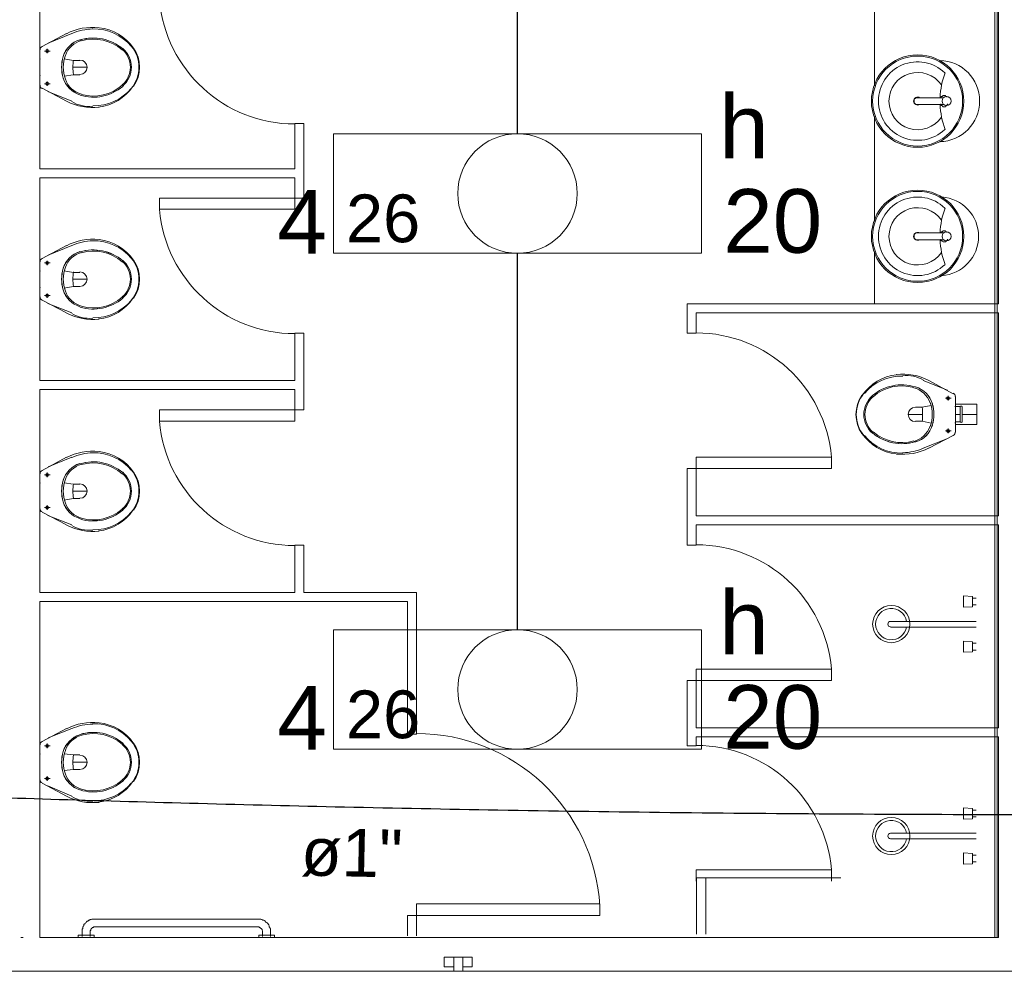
# Model space of a CAD drawing. Header units: metres. Extents: x -81 to 1042, y -541 to 334.
# Tile 94 of 130: x 825.04 to 829.41, y 200.73 to 204.95. Entities that reach past the tile are written whole.
import ezdxf

# ---------------------------------------------------------------- set-up
doc = ezdxf.new("R2010")
doc.units = ezdxf.units.M
for name, color, linetype, lineweight in [('Arquitetura ', 134, 'Continuous', 5), ('EL-Condutos', 4, 'Continuous', 30), ('EL-Textos condutos', 7, 'Continuous', 20), ('EL-Textos pontos', 5, 'Continuous', 20), ('P-SIMBOL', 5, 'Continuous', 20)]:
    doc.layers.add(name, color=color, linetype=linetype, lineweight=lineweight)
doc.styles.add('Arial', font='arial.ttf', dxfattribs={"height": 0.025})

msp = doc.modelspace()

# ---------------------------------------------------------------- hatches: boundary and pattern name
at = {"layer": 'Arquitetura ', "linetype": 'Continuous'}
msp.add_hatch(color=1, dxfattribs=at).paths.add_polyline_path([(829.3783, 203.6936), (829.3813, 203.6936), (829.3813, 206.0936), (829.3763, 206.0936), (829.3763, 203.6936), (829.3783, 203.6936), (829.3783, 203.6936)])

# ---------------------------------------------------------------- linework, layer by layer
at = {"layer": 'Arquitetura ', "color": 7}
for p, q in [((829.3663, 207.4836), (829.3663, 200.8836)), ((829.3763, 200.8836), (829.3763, 207.4836)), ((829.3813, 207.4836), (829.3813, 203.6936)), ((825.1313, 204.2936), (825.1313, 205.1936)), ((826.2613, 204.4936), (826.2613, 204.2936)), ((826.3013, 204.4936), (826.2613, 204.4936)), ((826.3013, 204.1636), (826.3013, 204.4936)), ((826.2613, 204.2936), (825.1313, 204.2936)), ((825.1313, 203.3536), (825.1313, 204.2536)), ((825.1313, 204.2536), (826.2613, 204.2536)), ((826.2613, 204.2536), (826.2613, 204.1636)), ((825.6613, 204.1636), (825.6613, 204.1136)), ((826.2613, 204.1636), (825.6613, 204.1636)), ((826.2613, 204.1636), (826.3013, 204.1636)), ((826.2613, 204.1636), (826.2613, 204.1136)), ((826.2613, 204.1136), (825.6613, 204.1136)), ((828.0013, 203.6936), (828.0013, 203.5636)), ((829.3813, 203.6936), (828.0013, 203.6936)), ((828.0413, 203.5636), (828.0413, 203.6536)), ((828.0413, 203.6536), (829.3813, 203.6536)), ((829.3813, 203.6536), (829.3813, 202.7536)), ((826.2613, 203.5636), (826.2613, 203.3536)), ((826.3013, 203.5636), (826.2613, 203.5636)), ((826.3013, 203.2236), (826.3013, 203.5636)), ((828.0013, 203.5636), (828.0413, 203.5636)), ((826.2613, 203.3536), (825.1313, 203.3536)), ((825.1313, 202.4136), (825.1313, 203.3136)), ((825.1313, 203.3136), (826.2613, 203.3136)), ((826.2613, 203.3136), (826.2613, 203.2236)), ((825.6613, 203.2236), (825.6613, 203.1736)), ((826.2613, 203.2236), (825.6613, 203.2236)), ((826.2613, 203.2236), (826.3013, 203.2236)), ((826.2613, 203.2236), (826.2613, 203.1736)), ((826.2613, 203.1736), (825.6613, 203.1736)), ((828.0413, 203.0136), (828.6413, 203.0136)), ((828.0413, 202.9636), (828.0413, 203.0136)), ((828.6413, 202.9636), (828.6413, 203.0136)), ((828.0413, 202.9636), (828.0013, 202.9636)), ((828.0013, 202.9636), (828.0013, 202.6236)), ((828.0413, 202.7536), (828.0413, 202.9636)), ((828.0413, 202.9636), (828.6413, 202.9636)), ((829.3813, 202.7536), (828.0413, 202.7536)), ((828.0413, 202.6236), (828.0413, 202.7136)), ((828.0413, 202.7136), (829.3813, 202.7136)), ((829.3813, 202.7136), (829.3813, 201.8136)), ((826.2613, 202.6236), (826.2613, 202.4136)), ((826.3013, 202.6236), (826.2613, 202.6236)), ((826.3013, 202.4136), (826.3013, 202.6236)), ((828.0013, 202.6236), (828.0413, 202.6236)), ((826.2613, 202.4136), (825.1313, 202.4136)), ((826.8013, 202.4136), (826.3013, 202.4136)), ((826.8013, 201.7856), (826.8013, 202.4136)), ((825.1313, 200.8836), (825.1313, 202.3736)), ((825.1313, 202.3736), (826.7613, 202.3736)), ((826.7613, 202.3736), (826.7613, 201.7856)), ((828.0413, 202.0736), (828.6413, 202.0736)), ((828.0413, 202.0236), (828.0413, 202.0736)), ((828.6413, 202.0236), (828.6413, 202.0736)), ((828.0413, 202.0236), (828.0013, 202.0236)), ((828.0013, 202.0236), (828.0013, 201.7336)), ((828.0413, 201.8136), (828.0413, 202.0236)), ((828.0413, 202.0236), (828.6413, 202.0236)), ((829.3813, 201.8136), (828.0413, 201.8136)), ((826.7613, 201.7856), (826.8013, 201.7856)), ((828.0413, 201.7336), (828.0413, 201.7736)), ((828.0413, 201.7736), (829.3813, 201.7736)), ((829.3813, 201.7736), (829.3813, 200.8836)), ((828.0013, 201.7336), (828.0413, 201.7336)), ((828.0413, 201.1836), (828.6413, 201.1836)), ((828.0413, 201.1336), (828.0413, 201.1836)), ((828.6413, 201.1336), (828.6413, 201.1836)), ((828.0833, 201.1486), (828.0433, 201.1486)), ((828.0433, 201.1486), (828.0433, 200.8986)), ((828.0833, 200.8986), (828.0833, 201.1486)), ((828.0833, 201.1486), (828.6833, 201.1486)), ((826.8013, 201.0336), (827.6133, 201.0336)), ((826.8013, 200.9806), (826.8013, 201.0336)), ((827.6133, 200.9806), (827.6133, 201.0336)), ((826.7613, 200.9806), (826.7613, 200.8906)), ((826.8013, 200.9806), (826.7613, 200.9806)), ((826.8013, 200.9806), (827.6133, 200.9806)), ((826.8013, 200.8906), (826.8013, 200.9806)), ((829.3813, 200.8836), (825.1313, 200.8836)), ((826.9233, 200.7956), (826.9233, 200.7536)), ((826.9233, 200.7956), (827.0483, 200.7956)), ((826.9663, 200.7956), (826.9663, 200.7336)), ((827.0063, 200.7336), (827.0063, 200.7956)), ((827.0483, 200.7956), (827.0483, 200.7536)), ((820.4563, 200.7336), (829.5313, 200.7336)), ((826.9233, 200.7536), (826.9663, 200.7536)), ((826.9663, 200.7336), (827.0063, 200.7336)), ((827.0483, 200.7536), (827.0063, 200.7536))]:
    msp.add_line(p, q, dxfattribs=at)
at = {"layer": 'Arquitetura ', "color": 8}
for p, q in [((828.8313, 205.1256), (828.8313, 204.6606)), ((825.3633, 204.9136), (825.3663, 204.9136)), ((825.2483, 204.8936), (825.1413, 204.8356)), ((825.1683, 204.8506), (825.2733, 204.8936)), ((825.1313, 204.8206), (825.1313, 204.6636)), ((825.1633, 204.8056), (825.1633, 204.8256)), ((825.1313, 204.7436), (825.1313, 204.7886)), ((825.1763, 204.8156), (825.1513, 204.8156)), ((825.1313, 204.6986), (825.1313, 204.7436)), ((825.1413, 204.6506), (825.2483, 204.5936)), ((825.1763, 204.6706), (825.1513, 204.6706)), ((825.1633, 204.6606), (825.1633, 204.6806)), ((825.2733, 204.5936), (825.1663, 204.6356)), ((829.0163, 204.6086), (829.1383, 204.6086)), ((829.0163, 204.5786), (829.1383, 204.5786)), ((828.8313, 204.5256), (828.8313, 204.0606)), ((829.0163, 204.0086), (829.1383, 204.0086)), ((825.2483, 203.9536), (825.1413, 203.8956)), ((825.1683, 203.9106), (825.2733, 203.9536)), ((825.3633, 203.9736), (825.3663, 203.9736)), ((829.0163, 203.9786), (829.1383, 203.9786)), ((828.8313, 203.9256), (828.8313, 203.6936)), ((825.1313, 203.8806), (825.1313, 203.7256)), ((825.1763, 203.8756), (825.1513, 203.8756)), ((825.1633, 203.8656), (825.1633, 203.8856)), ((825.1313, 203.8036), (825.1313, 203.8486)), ((825.1313, 203.7586), (825.1313, 203.8036)), ((825.1763, 203.7306), (825.1513, 203.7306)), ((825.1633, 203.7206), (825.1633, 203.7406)), ((825.1413, 203.7106), (825.2483, 203.6536)), ((825.2733, 203.6536), (825.1663, 203.6956)), ((829.0483, 203.3536), (829.1563, 203.3106)), ((829.1813, 203.2956), (829.0733, 203.3536)), ((829.1463, 203.2756), (829.1713, 203.2756)), ((829.1583, 203.2856), (829.1583, 203.2656)), ((829.1913, 203.1256), (829.1913, 203.2836)), ((829.1463, 203.1306), (829.1713, 203.1306)), ((829.1583, 203.1406), (829.1583, 203.1206)), ((829.1533, 203.0956), (829.0483, 203.0536)), ((829.0733, 203.0536), (829.1813, 203.1106)), ((825.3633, 203.0336), (825.3663, 203.0336)), ((828.9583, 203.0336), (828.9563, 203.0336)), ((825.2483, 203.0136), (825.1413, 202.9556)), ((825.1683, 202.9706), (825.2733, 203.0136)), ((825.1633, 202.9256), (825.1633, 202.9456)), ((825.1313, 202.9406), (825.1313, 202.7856)), ((825.1313, 202.8636), (825.1313, 202.9086)), ((825.1763, 202.9356), (825.1513, 202.9356)), ((825.1313, 202.8186), (825.1313, 202.8636)), ((825.1413, 202.7706), (825.2483, 202.7136)), ((825.1763, 202.7906), (825.1513, 202.7906)), ((825.1633, 202.7806), (825.1633, 202.8006)), ((825.2733, 202.7136), (825.1663, 202.7556)), ((825.2483, 201.8106), (825.1413, 201.7536)), ((825.1683, 201.7686), (825.2733, 201.8106)), ((825.3633, 201.8306), (825.3663, 201.8306)), ((825.1313, 201.7386), (825.1313, 201.5836)), ((825.1763, 201.7336), (825.1513, 201.7336)), ((825.1633, 201.7236), (825.1633, 201.7436)), ((825.1313, 201.6606), (825.1313, 201.7056)), ((825.1313, 201.6156), (825.1313, 201.6606)), ((825.1763, 201.5886), (825.1513, 201.5886)), ((825.1633, 201.5786), (825.1633, 201.5986)), ((825.1413, 201.5686), (825.2483, 201.5106)), ((825.2733, 201.5106), (825.1663, 201.5556)), ((826.0963, 200.9656), (825.3763, 200.9656)), ((825.3013, 200.8936), (825.3013, 200.8836)), ((825.3013, 200.8936), (825.3363, 200.8936)), ((825.3183, 200.9086), (825.3183, 200.8886)), ((825.3363, 200.8936), (825.3713, 200.8936)), ((825.3533, 200.8886), (825.3533, 200.9086)), ((825.3713, 200.8836), (825.3713, 200.8936)), ((825.3763, 200.9306), (826.0963, 200.9306)), ((826.1013, 200.8936), (826.1013, 200.8836)), ((826.1013, 200.8936), (826.1363, 200.8936)), ((826.1183, 200.9086), (826.1183, 200.8886)), ((826.1363, 200.8936), (826.1713, 200.8936)), ((826.1533, 200.8886), (826.1533, 200.9086)), ((826.1713, 200.8836), (826.1713, 200.8936))]:
    msp.add_line(p, q, dxfattribs=at)
at = {"layer": 'Arquitetura '}
for p, q in [((829.2663, 202.3886), (829.2833, 202.3886)), ((829.2663, 202.3586), (829.2833, 202.3586)), ((828.9033, 202.2856), (829.2833, 202.2856)), ((828.9033, 202.2606), (829.2833, 202.2606)), ((829.2663, 202.1886), (829.2833, 202.1886)), ((829.2663, 202.1586), (829.2833, 202.1586)), ((829.2663, 201.4486), (829.2833, 201.4486)), ((829.2663, 201.4186), (829.2833, 201.4186)), ((828.9033, 201.3456), (829.2833, 201.3456)), ((828.9033, 201.3206), (829.2833, 201.3206)), ((829.2663, 201.2486), (829.2833, 201.2486)), ((829.2663, 201.2186), (829.2833, 201.2186))]:
    msp.add_line(p, q, dxfattribs=at)
at = {"layer": 'Arquitetura ', "color": 1}
msp.add_line((825.0563, 200.8836), (825.0463, 200.8836), dxfattribs=at)
at = {"layer": 'Arquitetura ', "color": 8}
for points in [[(825.1633, 204.8086), (825.1633, 204.8156), (825.1583, 204.8156)], [(825.3083, 204.7736), (825.2783, 204.7736), (825.2383, 204.7806)], [(825.3413, 204.7436), (825.2763, 204.7436)], [(825.2383, 204.7036), (825.2783, 204.7106), (825.3083, 204.7106)], [(829.0163, 204.6086), (829.0163, 204.6086), (829.0133, 204.6086), (829.0133, 204.6056), (829.0113, 204.6056), (829.0113, 204.6056), (829.0113, 204.6036), (829.0083, 204.6036), (829.0083, 204.6006), (829.0083, 204.6006), (829.0083, 204.6006), (829.0083, 204.5986), (829.0083, 204.5986), (829.0083, 204.5986), (829.0083, 204.5956), (829.0083, 204.5956), (829.0083, 204.5956), (829.0083, 204.5936), (829.0083, 204.5936), (829.0083, 204.5936), (829.0083, 204.5906), (829.0083, 204.5906), (829.0083, 204.5906), (829.0083, 204.5886), (829.0083, 204.5886), (829.0083, 204.5886), (829.0083, 204.5856), (829.0083, 204.5856), (829.0083, 204.5856), (829.0083, 204.5836), (829.0113, 204.5836), (829.0113, 204.5806), (829.0113, 204.5806), (829.0133, 204.5806), (829.0133, 204.5786), (829.0163, 204.5786), (829.0163, 204.5786)], [(829.1413, 204.6186), (829.1383, 204.6186), (829.1363, 204.6186), (829.1333, 204.6156), (829.1333, 204.6156), (829.1313, 204.6136), (829.1283, 204.6136), (829.1283, 204.6106)], [(829.1533, 204.6106), (829.1533, 204.6136), (829.1513, 204.6136), (829.1483, 204.6156), (829.1483, 204.6156), (829.1463, 204.6186), (829.1433, 204.6186), (829.1413, 204.6186)], [(829.1263, 204.5806), (829.1263, 204.5806), (829.1263, 204.5786), (829.1283, 204.5756), (829.1283, 204.5736), (829.1313, 204.5736), (829.1333, 204.5706), (829.1333, 204.5706), (829.1363, 204.5686), (829.1383, 204.5686), (829.1413, 204.5686)], [(829.1413, 204.5686), (829.1433, 204.5686), (829.1463, 204.5686), (829.1483, 204.5706), (829.1483, 204.5706), (829.1513, 204.5736), (829.1533, 204.5736), (829.1533, 204.5756), (829.1563, 204.5786), (829.1563, 204.5806), (829.1563, 204.5806)], [(829.0163, 204.0086), (829.0163, 204.0086), (829.0133, 204.0086), (829.0133, 204.0056), (829.0113, 204.0056), (829.0113, 204.0056), (829.0113, 204.0036), (829.0083, 204.0036), (829.0083, 204.0006), (829.0083, 204.0006), (829.0083, 204.0006), (829.0083, 203.9986), (829.0083, 203.9986), (829.0083, 203.9986), (829.0083, 203.9956), (829.0083, 203.9956), (829.0083, 203.9956), (829.0083, 203.9936), (829.0083, 203.9936), (829.0083, 203.9936), (829.0083, 203.9906), (829.0083, 203.9906), (829.0083, 203.9906), (829.0083, 203.9886), (829.0083, 203.9886), (829.0083, 203.9886), (829.0083, 203.9856), (829.0083, 203.9856), (829.0083, 203.9856), (829.0083, 203.9836), (829.0113, 203.9836), (829.0113, 203.9806), (829.0113, 203.9806), (829.0133, 203.9806), (829.0133, 203.9786), (829.0163, 203.9786), (829.0163, 203.9786)], [(829.1413, 204.0186), (829.1383, 204.0186), (829.1363, 204.0186), (829.1333, 204.0156), (829.1333, 204.0156), (829.1313, 204.0136), (829.1283, 204.0136), (829.1283, 204.0106)], [(829.1533, 204.0106), (829.1533, 204.0136), (829.1513, 204.0136), (829.1483, 204.0156), (829.1483, 204.0156), (829.1463, 204.0186), (829.1433, 204.0186), (829.1413, 204.0186)], [(829.1263, 203.9806), (829.1263, 203.9806), (829.1263, 203.9786), (829.1283, 203.9756), (829.1283, 203.9736), (829.1313, 203.9736), (829.1333, 203.9706), (829.1333, 203.9706), (829.1363, 203.9686), (829.1383, 203.9686), (829.1413, 203.9686)], [(829.1413, 203.9686), (829.1433, 203.9686), (829.1463, 203.9686), (829.1483, 203.9706), (829.1483, 203.9706), (829.1513, 203.9736), (829.1533, 203.9736), (829.1533, 203.9756), (829.1563, 203.9786), (829.1563, 203.9806), (829.1563, 203.9806)], [(825.1633, 203.8686), (825.1633, 203.8756), (825.1583, 203.8756)], [(825.3083, 203.8336), (825.2783, 203.8336), (825.2383, 203.8406)], [(825.3413, 203.8036), (825.2763, 203.8036)], [(825.2383, 203.7636), (825.2783, 203.7706), (825.3083, 203.7706)], [(829.2213, 203.1706), (829.2213, 203.2036), (829.2863, 203.2036), (829.2863, 203.2486), (829.1913, 203.2486), (829.1913, 203.2036), (829.2113, 203.2036), (829.2113, 203.2386), (829.1933, 203.2386), (829.2113, 203.2386)], [(828.9813, 203.2036), (829.0463, 203.2036)], [(829.0833, 203.2436), (829.0433, 203.2356), (829.0133, 203.2356)], [(829.2113, 203.1706), (829.1933, 203.1706), (829.2113, 203.1706), (829.2113, 203.2036), (829.1913, 203.2036), (829.1913, 203.1586), (829.2863, 203.1586), (829.2863, 203.2036), (829.2213, 203.2036), (829.2213, 203.2386)], [(829.0133, 203.1736), (829.0433, 203.1736), (829.0833, 203.1656)], [(829.1583, 203.1386), (829.1583, 203.1306), (829.1633, 203.1306)], [(825.1633, 202.9286), (825.1633, 202.9356), (825.1583, 202.9356)], [(825.3083, 202.8936), (825.2783, 202.8936), (825.2383, 202.9006)], [(825.3413, 202.8636), (825.2763, 202.8636)], [(825.2383, 202.8236), (825.2783, 202.8306), (825.3083, 202.8306)], [(825.1633, 201.7256), (825.1633, 201.7336), (825.1583, 201.7336)], [(825.3083, 201.6936), (825.2783, 201.6936), (825.2383, 201.6986)], [(825.3413, 201.6606), (825.2763, 201.6606)], [(825.2383, 201.6236), (825.2783, 201.6286), (825.3083, 201.6286)], [(825.3763, 200.9656), (825.3733, 200.9656), (825.3713, 200.9656), (825.3683, 200.9656), (825.3663, 200.9656), (825.3633, 200.9656), (825.3613, 200.9656), (825.3613, 200.9656), (825.3583, 200.9636), (825.3563, 200.9636), (825.3533, 200.9636), (825.3513, 200.9606), (825.3483, 200.9606), (825.3463, 200.9586), (825.3463, 200.9586), (825.3433, 200.9556), (825.3413, 200.9556), (825.3383, 200.9536), (825.3383, 200.9536), (825.3363, 200.9506), (825.3333, 200.9486), (825.3333, 200.9486), (825.3313, 200.9456), (825.3313, 200.9436), (825.3283, 200.9436), (825.3263, 200.9406), (825.3263, 200.9386), (825.3263, 200.9356), (825.3233, 200.9336), (825.3233, 200.9306), (825.3213, 200.9306), (825.3213, 200.9286), (825.3213, 200.9256), (825.3213, 200.9236), (825.3183, 200.9206), (825.3183, 200.9186), (825.3183, 200.9156), (825.3183, 200.9136), (825.3183, 200.9106), (825.3183, 200.9086), (825.3183, 200.9086)], [(826.1533, 200.9086), (826.1533, 200.9106), (826.1533, 200.9136), (826.1533, 200.9156), (826.1533, 200.9186), (826.1533, 200.9206), (826.1533, 200.9236), (826.1513, 200.9256), (826.1513, 200.9286), (826.1513, 200.9286), (826.1483, 200.9306), (826.1483, 200.9336), (826.1483, 200.9356), (826.1463, 200.9386), (826.1463, 200.9406), (826.1433, 200.9406), (826.1433, 200.9436), (826.1413, 200.9456), (826.1383, 200.9486), (826.1383, 200.9486), (826.1363, 200.9506), (826.1333, 200.9506), (826.1333, 200.9536), (826.1313, 200.9556), (826.1283, 200.9556), (826.1283, 200.9586), (826.1263, 200.9586), (826.1233, 200.9606), (826.1213, 200.9606), (826.1183, 200.9606), (826.1163, 200.9636), (826.1163, 200.9636), (826.1133, 200.9636), (826.1113, 200.9656), (826.1083, 200.9656), (826.1063, 200.9656), (826.1033, 200.9656), (826.1013, 200.9656), (826.0983, 200.9656), (826.0963, 200.9656), (826.0963, 200.9656)], [(825.3533, 200.9086), (825.3533, 200.9106), (825.3533, 200.9106), (825.3533, 200.9106), (825.3533, 200.9136), (825.3533, 200.9136), (825.3533, 200.9136), (825.3563, 200.9156), (825.3563, 200.9156), (825.3563, 200.9156), (825.3563, 200.9186), (825.3563, 200.9186), (825.3563, 200.9186), (825.3563, 200.9206), (825.3583, 200.9206), (825.3583, 200.9206), (825.3583, 200.9206), (825.3583, 200.9236), (825.3583, 200.9236), (825.3613, 200.9236), (825.3613, 200.9256), (825.3613, 200.9256), (825.3613, 200.9256), (825.3633, 200.9256), (825.3633, 200.9256), (825.3633, 200.9286), (825.3663, 200.9286), (825.3663, 200.9286), (825.3663, 200.9286), (825.3663, 200.9286), (825.3683, 200.9286), (825.3683, 200.9306), (825.3683, 200.9306), (825.3713, 200.9306), (825.3713, 200.9306), (825.3733, 200.9306), (825.3733, 200.9306), (825.3733, 200.9306), (825.3763, 200.9306), (825.3763, 200.9306), (825.3763, 200.9306)], [(826.0963, 200.9306), (826.0963, 200.9306), (826.0983, 200.9306), (826.0983, 200.9306), (826.0983, 200.9306), (826.1013, 200.9306), (826.1013, 200.9306), (826.1013, 200.9306), (826.1033, 200.9306), (826.1033, 200.9286), (826.1033, 200.9286), (826.1063, 200.9286), (826.1063, 200.9286), (826.1063, 200.9286), (826.1083, 200.9286), (826.1083, 200.9256), (826.1083, 200.9256), (826.1113, 200.9256), (826.1113, 200.9256), (826.1113, 200.9256), (826.1113, 200.9236), (826.1133, 200.9236), (826.1133, 200.9236), (826.1133, 200.9236), (826.1133, 200.9206), (826.1133, 200.9206), (826.1163, 200.9206), (826.1163, 200.9186), (826.1163, 200.9186), (826.1163, 200.9186), (826.1163, 200.9156), (826.1163, 200.9156), (826.1163, 200.9156), (826.1183, 200.9136), (826.1183, 200.9136), (826.1183, 200.9136), (826.1183, 200.9106), (826.1183, 200.9106), (826.1183, 200.9106), (826.1183, 200.9086), (826.1183, 200.9086)]]:
    msp.add_lwpolyline(points, dxfattribs=at)
at = {"layer": 'Arquitetura '}
for points in [[(829.2263, 202.3986), (829.2263, 202.3486), (829.2663, 202.3506), (829.2663, 202.3956), (829.2263, 202.3986)], [(829.2263, 201.4586), (829.2263, 201.4086), (829.2663, 201.4106), (829.2663, 201.4556), (829.2263, 201.4586)]]:
    msp.add_lwpolyline(points, close=True, dxfattribs=at)
for points in [[(829.2263, 202.1986), (829.2663, 202.1956), (829.2663, 202.1506), (829.2263, 202.1486), (829.2263, 202.1986)], [(829.2263, 201.2586), (829.2663, 201.2556), (829.2663, 201.2106), (829.2263, 201.2086), (829.2263, 201.2586)]]:
    msp.add_lwpolyline(points, dxfattribs=at)
for centre in [(828.9063, 202.2736), (828.9063, 201.3336)]:
    msp.add_circle(centre, 0.0825, dxfattribs=at)
at = {"layer": 'Arquitetura ', "color": 8}
for centre, radius, start, end in [((826.2613, 205.0936), 0.6017, 184.862, 270), ((825.3663, 204.6636), 0.257, 83.9495, 117.238), ((825.3713, 204.6686), 0.245, 91.39, 113.63), ((825.3713, 204.7006), 0.2133, 39.5988, 91.5417), ((825.3713, 204.7086), 0.2115, 34.2145, 83.8841), ((825.3413, 204.7586), 0.1121, 106.995, 163.185), ((825.3413, 204.7586), 0.1121, 107.433, 162.78), ((825.3683, 204.6736), 0.1997, 49.4836, 107.337), ((825.3683, 204.6736), 0.1997, 49.4836, 107.091), ((825.3683, 204.6736), 0.1947, 48.9557, 105.714), ((825.1483, 204.8206), 0.0166, 117.767, 180), ((825.1633, 204.8156), 0.00656, 0, 180), ((825.1633, 204.8156), 0.00656, 0, 180), ((825.1633, 204.8156), 0.00656, 0, 180), ((825.3433, 204.7606), 0.1055, 105.617, 160.306), ((825.4283, 204.7436), 0.1038, 310.935, 49.0749), ((825.4283, 204.7436), 0.1087, 309.924, 50.0805), ((825.4283, 204.7436), 0.1087, 309.924, 50.0805), ((825.4233, 204.7436), 0.1469, 320.344, 39.6566), ((825.4213, 204.7436), 0.1515, 325.794, 34.2061), ((825.1283, 204.7806), 0.00415, 340.642, 0), ((825.1283, 204.7806), 0.00415, 340.642, 0), ((825.1633, 204.8156), 0.00656, 180, 0), ((825.1633, 204.8156), 0.00656, 180, 270), ((825.3913, 204.7436), 0.1641, 162.844, 197.087), ((825.3913, 204.7436), 0.1641, 163.121, 196.945), ((825.3913, 204.7436), 0.1566, 160.23, 199.779), ((825.5263, 204.7436), 0.249, 172.647, 180), ((825.3083, 204.7436), 0.0319, 0, 89.8068), ((829.0233, 204.5936), 0.205, 90, 270), ((829.0233, 204.5936), 0.1995, 0, 180), ((829.0233, 204.5936), 0.205, 270, 90), ((825.5263, 204.7436), 0.249, 180, 187.353), ((825.3083, 204.7436), 0.0319, 270, 0), ((829.0233, 204.5936), 0.1741, 46.2122, 180), ((829.1183, 204.5936), 0.18, 270.982, 89.018), ((825.1283, 204.7056), 0.00415, 0, 19.3581), ((825.1283, 204.7056), 0.00415, 0, 19.3581), ((825.3413, 204.7286), 0.1121, 196.912, 253.005), ((825.3413, 204.7286), 0.1121, 197.119, 253.005), ((825.3433, 204.7256), 0.1055, 199.708, 254.426), ((829.0233, 204.5936), 0.1271, 34.1467, 325.853), ((829.4883, 204.5936), 0.3657, 159.906, 177.65), ((825.1483, 204.6636), 0.0166, 180, 242.233), ((825.1633, 204.6706), 0.00656, 0, 180), ((825.1633, 204.6706), 0.00656, 0, 180), ((825.1633, 204.6706), 0.00656, 180, 0), ((825.1633, 204.6706), 0.00656, 180, 0), ((825.3683, 204.8106), 0.1996, 252.888, 310.54), ((825.3683, 204.8106), 0.1996, 252.888, 310.54), ((825.3683, 204.8106), 0.1947, 254.3, 311.059), ((825.3713, 204.7856), 0.2132, 268.466, 320.409), ((825.3683, 204.7786), 0.2126, 276.258, 325.644), ((829.0233, 204.5936), 0.0177, 58.0153, 180), ((829.1513, 204.5936), 0.02, 90, 270), ((829.1513, 204.5936), 0.02, 270, 90), ((825.3663, 204.8186), 0.2541, 242.603, 276.249), ((825.3483, 204.7156), 0.1458, 238.503, 276.689), ((829.0233, 204.5936), 0.1995, 180, 0), ((829.0233, 204.5936), 0.1741, 180, 313.788), ((829.0233, 204.5936), 0.0177, 180, 301.985), ((829.4883, 204.5936), 0.3657, 182.35, 200.094), ((829.0233, 203.9936), 0.205, 90, 270), ((829.0233, 203.9936), 0.1995, 0, 180), ((829.0233, 203.9936), 0.1741, 46.2122, 180), ((829.0233, 203.9936), 0.205, 270, 90), ((829.1183, 203.9936), 0.175, 273.946, 86.0545), ((829.0233, 203.9936), 0.1271, 34.1467, 325.853), ((826.2613, 204.1636), 0.6017, 184.862, 270), ((829.4883, 203.9936), 0.3657, 159.906, 177.65), ((829.0233, 203.9936), 0.1995, 180, 0), ((829.0233, 203.9936), 0.1741, 180, 313.788), ((829.0233, 203.9936), 0.0177, 58.0153, 180), ((829.0233, 203.9936), 0.0177, 180, 301.985), ((829.1513, 203.9936), 0.02, 90, 270), ((829.1513, 203.9936), 0.02, 270, 90), ((825.3663, 203.7236), 0.257, 83.9495, 117.238), ((825.3713, 203.7286), 0.245, 91.39, 113.63), ((825.3713, 203.7606), 0.2133, 39.5988, 91.5417), ((825.3713, 203.7686), 0.2115, 34.2145, 83.8841), ((829.4883, 203.9936), 0.3657, 182.35, 200.094), ((825.3413, 203.8186), 0.1121, 106.995, 163.185), ((825.3413, 203.8186), 0.1121, 107.433, 162.78), ((825.3433, 203.8206), 0.1055, 105.617, 160.306), ((825.3683, 203.7336), 0.1997, 49.4836, 107.337), ((825.3683, 203.7336), 0.1997, 49.4836, 107.091), ((825.3683, 203.7336), 0.1947, 48.9557, 105.714), ((825.1483, 203.8806), 0.0166, 117.767, 180), ((825.1633, 203.8756), 0.00656, 0, 180), ((825.1633, 203.8756), 0.00656, 0, 180), ((825.1633, 203.8756), 0.00656, 0, 180), ((825.1633, 203.8756), 0.00656, 180, 0), ((825.1633, 203.8756), 0.00656, 180, 270), ((825.4283, 203.8036), 0.1038, 310.935, 49.0749), ((825.4283, 203.8036), 0.1087, 309.924, 50.0805), ((825.4283, 203.8036), 0.1087, 309.924, 50.0805), ((825.4233, 203.8036), 0.1469, 320.344, 39.6566), ((825.4213, 203.8036), 0.1515, 325.794, 34.2061), ((825.1283, 203.8406), 0.00415, 340.642, 0), ((825.1283, 203.8406), 0.00415, 340.642, 0), ((825.3913, 203.8036), 0.1641, 162.844, 197.087), ((825.3913, 203.8036), 0.1641, 163.121, 196.945), ((825.3913, 203.8036), 0.1566, 160.23, 199.779), ((825.5263, 203.8036), 0.249, 172.647, 180), ((825.3083, 203.8036), 0.0319, 0, 89.8068), ((825.5263, 203.8036), 0.249, 180, 187.353), ((825.3083, 203.8036), 0.0319, 270, 0), ((825.1283, 203.7656), 0.00415, 0, 19.3581), ((825.1283, 203.7656), 0.00415, 0, 19.3581), ((825.1633, 203.7306), 0.00656, 0, 180), ((825.1633, 203.7306), 0.00656, 0, 180), ((825.1633, 203.7306), 0.00656, 180, 0), ((825.1633, 203.7306), 0.00656, 180, 0), ((825.3413, 203.7886), 0.1121, 196.912, 253.005), ((825.3413, 203.7886), 0.1121, 197.119, 253.005), ((825.3433, 203.7856), 0.1055, 199.708, 254.426), ((825.1483, 203.7256), 0.0166, 180, 242.233), ((825.3683, 203.8706), 0.1996, 252.888, 310.54), ((825.3683, 203.8706), 0.1996, 252.888, 310.54), ((825.3683, 203.8706), 0.1947, 254.3, 311.059), ((825.3713, 203.8456), 0.2132, 268.466, 320.409), ((825.3683, 203.8386), 0.2126, 276.258, 325.644), ((825.3663, 203.8786), 0.2541, 242.603, 276.249), ((825.3483, 203.7756), 0.1458, 238.503, 276.689), ((828.0413, 202.9636), 0.6017, 4.8623, 90), ((828.9533, 203.1686), 0.2126, 96.2578, 145.644), ((828.9563, 203.1286), 0.2541, 62.6033, 96.249), ((828.9513, 203.1606), 0.2132, 88.4661, 140.409), ((828.9533, 203.1356), 0.1996, 72.888, 130.54), ((828.9533, 203.1356), 0.1996, 72.888, 130.54), ((828.9733, 203.2306), 0.1458, 58.5026, 96.6893), ((828.8983, 203.2036), 0.1469, 140.344, 219.657), ((828.9533, 203.1356), 0.1947, 74.3, 131.059), ((828.9783, 203.2206), 0.1055, 19.7076, 74.4255), ((828.9813, 203.2186), 0.1121, 16.9123, 73.0048), ((828.9813, 203.2186), 0.1121, 17.1194, 73.0048), ((829.1733, 203.2836), 0.0166, 0, 62.2335), ((828.9013, 203.2036), 0.1515, 145.794, 214.206), ((828.8933, 203.2036), 0.1087, 129.924, 230.08), ((828.8933, 203.2036), 0.1087, 129.924, 230.08), ((828.8933, 203.2036), 0.1038, 130.935, 229.075), ((828.9313, 203.2036), 0.1566, 340.23, 19.7792), ((828.9313, 203.2036), 0.1641, 342.844, 17.0866), ((828.9313, 203.2036), 0.1641, 343.121, 16.9451), ((829.1583, 203.2756), 0.00656, 0, 180), ((829.1583, 203.2756), 0.00656, 0, 180), ((829.1583, 203.2756), 0.00656, 180, 0), ((829.1583, 203.2756), 0.00656, 180, 0), ((829.0133, 203.2036), 0.0319, 90.0002, 180), ((829.0133, 203.2036), 0.0319, 180, 269.807), ((828.7963, 203.2036), 0.249, 0, 7.3526), ((828.7963, 203.2036), 0.249, 352.648, 0), ((829.1933, 203.2406), 0.00415, 180, 269.999), ((829.1933, 203.2406), 0.00415, 180, 269.999), ((829.2163, 203.2356), 0.00503, 24.8834, 150.868), ((826.2613, 203.2236), 0.6017, 184.862, 270), ((829.1933, 203.1656), 0.00415, 90, 180), ((829.1933, 203.1656), 0.00415, 90, 180), ((829.2163, 203.1736), 0.00503, 209.133, 335.117), ((828.9513, 203.2386), 0.2115, 214.215, 263.884), ((828.9533, 203.2736), 0.1997, 229.484, 287.091), ((828.9533, 203.2736), 0.1997, 229.484, 287.337), ((828.9533, 203.2736), 0.1947, 228.956, 285.714), ((828.9783, 203.1856), 0.1055, 285.617, 340.306), ((828.9813, 203.1886), 0.1121, 286.995, 343.185), ((828.9813, 203.1886), 0.1121, 287.433, 342.78), ((829.1583, 203.1306), 0.00656, 0, 180), ((829.1583, 203.1306), 0.00656, 180, 0), ((829.1583, 203.1306), 0.00656, 180, 0.0003), ((829.1583, 203.1306), 0.00656, 180, 0.0003), ((829.1583, 203.1306), 0.00656, 0.0003, 90), ((829.1733, 203.1256), 0.0166, 297.767, 0), ((828.9513, 203.2456), 0.2133, 219.599, 271.542), ((825.3663, 202.7836), 0.257, 83.9495, 117.238), ((825.3713, 202.7886), 0.245, 91.39, 113.63), ((825.3713, 202.8206), 0.2133, 39.5988, 91.5417), ((825.3713, 202.8286), 0.2115, 34.2145, 83.8841), ((828.9563, 203.2836), 0.257, 263.949, 297.238), ((828.9513, 203.2786), 0.245, 271.39, 293.63), ((825.3413, 202.8786), 0.1121, 106.995, 163.185), ((825.3413, 202.8786), 0.1121, 107.433, 162.78), ((825.3683, 202.7936), 0.1997, 49.4836, 107.337), ((825.3683, 202.7936), 0.1997, 49.4836, 107.091), ((825.3683, 202.7936), 0.1947, 48.9557, 105.714), ((825.1483, 202.9406), 0.0166, 117.767, 180), ((825.1633, 202.9356), 0.00656, 0, 180), ((825.1633, 202.9356), 0.00656, 0, 180), ((825.1633, 202.9356), 0.00656, 0, 180), ((825.3433, 202.8806), 0.1055, 105.617, 160.306), ((825.4283, 202.8636), 0.1038, 310.935, 49.0749), ((825.4283, 202.8636), 0.1087, 309.924, 50.0805), ((825.4283, 202.8636), 0.1087, 309.924, 50.0805), ((825.4233, 202.8636), 0.1469, 320.344, 39.6566), ((825.4213, 202.8636), 0.1515, 325.794, 34.2061), ((825.1283, 202.9006), 0.00415, 340.642, 0), ((825.1283, 202.9006), 0.00415, 340.642, 0), ((825.1633, 202.9356), 0.00656, 180, 0), ((825.1633, 202.9356), 0.00656, 180, 270), ((825.3913, 202.8636), 0.1641, 162.844, 197.087), ((825.3913, 202.8636), 0.1641, 163.121, 196.945), ((825.3913, 202.8636), 0.1566, 160.23, 199.779), ((825.5263, 202.8636), 0.249, 172.647, 180), ((825.5263, 202.8636), 0.249, 180, 187.353), ((825.3083, 202.8636), 0.0319, 270, 0), ((825.3083, 202.8636), 0.0319, 0, 89.8068), ((825.1283, 202.8256), 0.00415, 0, 19.3581), ((825.1283, 202.8256), 0.00415, 0, 19.3581), ((825.3413, 202.8486), 0.1121, 196.912, 253.005), ((825.3413, 202.8486), 0.1121, 197.119, 253.005), ((825.1483, 202.7856), 0.0166, 180, 242.233), ((825.1633, 202.7906), 0.00656, 0, 180), ((825.1633, 202.7906), 0.00656, 0, 180), ((825.1633, 202.7906), 0.00656, 180, 0), ((825.1633, 202.7906), 0.00656, 180, 0), ((825.3433, 202.8456), 0.1055, 199.708, 254.426), ((825.3683, 202.9306), 0.1996, 252.888, 310.54), ((825.3683, 202.9306), 0.1996, 252.888, 310.54), ((825.3683, 202.9306), 0.1947, 254.3, 311.059), ((825.3713, 202.9056), 0.2132, 268.466, 320.409), ((825.3683, 202.8986), 0.2126, 276.258, 325.644), ((825.3663, 202.9386), 0.2541, 242.603, 276.249), ((825.3483, 202.8356), 0.1458, 238.503, 276.689), ((828.0413, 202.0236), 0.6017, 4.8623, 90), ((825.3663, 201.5806), 0.257, 83.9495, 117.238), ((825.3713, 201.5856), 0.245, 91.39, 113.63), ((825.3713, 201.6186), 0.2133, 39.5988, 91.5417), ((825.3713, 201.6256), 0.2115, 34.2145, 83.8841), ((825.3413, 201.6756), 0.1121, 106.995, 163.185), ((825.3413, 201.6756), 0.1121, 107.433, 162.78), ((825.3433, 201.6786), 0.1055, 105.617, 160.306), ((825.3683, 201.5936), 0.1997, 49.4836, 107.337), ((825.3683, 201.5936), 0.1997, 49.4836, 107.091), ((825.3683, 201.5936), 0.1947, 48.9557, 105.714), ((826.8013, 200.9736), 0.8147, 3.5891, 90), ((825.1483, 201.7386), 0.0166, 117.767, 180), ((825.1633, 201.7336), 0.00656, 0, 180), ((825.1633, 201.7336), 0.00656, 0, 180), ((825.1633, 201.7336), 0.00656, 0, 180), ((825.1633, 201.7336), 0.00656, 180, 0), ((825.1633, 201.7336), 0.00656, 180, 270), ((825.4283, 201.6606), 0.1038, 310.935, 49.0749), ((825.4283, 201.6606), 0.1087, 309.924, 50.0805), ((825.4283, 201.6606), 0.1087, 309.924, 50.0805), ((825.4233, 201.6606), 0.1469, 320.344, 39.6566), ((825.4213, 201.6606), 0.1515, 325.794, 34.2061), ((828.0413, 201.1336), 0.6017, 4.8623, 90), ((825.1283, 201.6986), 0.00415, 340.642, 0), ((825.1283, 201.6986), 0.00415, 340.642, 0), ((825.3913, 201.6606), 0.1641, 162.844, 197.087), ((825.3913, 201.6606), 0.1641, 163.121, 196.945), ((825.3913, 201.6606), 0.1566, 160.23, 199.779), ((825.5263, 201.6606), 0.249, 172.647, 180), ((825.3083, 201.6606), 0.0319, 0, 89.8068), ((825.5263, 201.6606), 0.249, 180, 187.353), ((825.3083, 201.6606), 0.0319, 270, 0), ((825.1283, 201.6236), 0.00415, 0, 19.3581), ((825.1283, 201.6236), 0.00415, 0, 19.3581), ((825.1633, 201.5886), 0.00656, 0, 180), ((825.1633, 201.5886), 0.00656, 0, 180), ((825.1633, 201.5886), 0.00656, 180, 0), ((825.1633, 201.5886), 0.00656, 180, 0), ((825.3413, 201.6456), 0.1121, 196.912, 253.005), ((825.3413, 201.6456), 0.1121, 197.119, 253.005), ((825.3433, 201.6436), 0.1055, 199.708, 254.426), ((825.1483, 201.5836), 0.0166, 180, 242.233), ((825.3683, 201.7286), 0.1996, 252.888, 310.54), ((825.3683, 201.7286), 0.1996, 252.888, 310.54), ((825.3683, 201.7286), 0.1947, 254.3, 311.059), ((825.3713, 201.7036), 0.2132, 268.466, 320.409), ((825.3683, 201.6956), 0.2126, 276.258, 325.644), ((825.3663, 201.7356), 0.2541, 242.603, 276.249), ((825.3483, 201.6336), 0.1458, 238.503, 276.689)]:
    msp.add_arc(centre, radius, start, end, dxfattribs=at)
at = {"layer": 'Arquitetura '}
for centre, radius, start, end in [((828.9063, 202.2736), 0.0693, 10.118, 349.882), ((828.9033, 202.2736), 0.0122, 90, 270), ((828.9063, 201.3336), 0.0693, 10.118, 349.882), ((828.9033, 201.3336), 0.0122, 90, 270)]:
    msp.add_arc(centre, radius, start, end, dxfattribs=at)
at = {"layer": 'EL-Condutos', "linetype": 'Continuous'}
for points in [[(827.2488, 204.4493), (827.2488, 204.5234), (827.2488, 204.5938), (827.2488, 204.6605), (827.2488, 204.724), (827.2488, 204.7845), (827.2488, 204.8422), (827.2488, 204.8974), (827.2488, 204.9505), (827.2488, 205.0016), (827.2488, 205.0511), (827.2488, 205.0993), (827.2488, 205.1463), (827.2488, 205.1925), (827.2488, 205.2382), (827.2488, 205.2836), (827.2488, 205.329), (827.2488, 205.3746), (827.2488, 205.4208), (827.2488, 205.4679), (827.2488, 205.516), (827.2488, 205.5655), (827.2488, 205.6166), (827.2488, 205.6697), (827.2488, 205.7249), (827.2488, 205.7827), (827.2488, 205.8431), (827.2488, 205.9066), (827.2488, 205.9734), (827.2488, 206.0437), (827.2488, 206.1178)], [(827.2488, 202.2493), (827.2488, 202.3234), (827.2488, 202.3938), (827.2488, 202.4605), (827.2488, 202.524), (827.2488, 202.5845), (827.2488, 202.6422), (827.2488, 202.6974), (827.2488, 202.7505), (827.2488, 202.8016), (827.2488, 202.8511), (827.2488, 202.8993), (827.2488, 202.9463), (827.2488, 202.9925), (827.2488, 203.0382), (827.2488, 203.0836), (827.2488, 203.129), (827.2488, 203.1746), (827.2488, 203.2208), (827.2488, 203.2679), (827.2488, 203.316), (827.2488, 203.3655), (827.2488, 203.4166), (827.2488, 203.4697), (827.2488, 203.5249), (827.2488, 203.5827), (827.2488, 203.6431), (827.2488, 203.7066), (827.2488, 203.7734), (827.2488, 203.8437), (827.2488, 203.9178)], [(815.6741, 201.5111), (816.2256, 201.5547), (816.7564, 201.5905), (817.2692, 201.619), (817.7667, 201.6407), (818.2516, 201.6561), (818.7265, 201.6656), (819.1941, 201.6699), (819.6572, 201.6694), (820.1184, 201.6647), (820.5803, 201.6562), (821.0457, 201.6445), (821.5173, 201.6301), (821.9977, 201.6135), (822.4896, 201.5952), (822.9958, 201.5757), (823.5188, 201.5556), (824.0614, 201.5353), (824.6263, 201.5154), (825.2161, 201.4963), (825.8335, 201.4787), (826.4812, 201.4629), (827.162, 201.4496), (827.8784, 201.4392), (828.6331, 201.4323), (829.429, 201.4293), (830.2685, 201.4308), (831.1545, 201.4372), (832.0895, 201.4492), (833.0764, 201.4672), (834.1177, 201.4917)]]:
    msp.add_spline(points, degree=3, dxfattribs=at)
at = {"layer": 'P-SIMBOL'}
for p, q in [((826.4328, 204.4486), (828.0648, 204.4486)), ((826.4328, 204.4486), (826.4328, 203.9186)), ((828.0648, 204.4486), (828.0648, 203.9186)), ((826.4328, 203.9186), (828.0648, 203.9186)), ((826.4328, 202.2486), (828.0648, 202.2486)), ((826.4328, 202.2486), (826.4328, 201.7186)), ((828.0648, 202.2486), (828.0648, 201.7186)), ((826.4328, 201.7186), (828.0648, 201.7186))]:
    msp.add_line(p, q, dxfattribs=at)
for centre in [(827.2488, 204.1836), (827.2488, 201.9836)]:
    msp.add_circle(centre, 0.265, dxfattribs=at)

# ---------------------------------------------------------------- texts
at = {"layer": 'EL-Textos condutos', "insert": (826.5118, 201.1484), "char_height": 0.2118, "width": 0.76248, "attachment_point": 8, "rotation": 358.7567, "line_spacing_factor": 0.798, "style": 'Arial'}
msp.add_mtext('ø1"', dxfattribs=at)
at = {"layer": 'EL-Textos pontos', "char_height": 0.2824, "attachment_point": 7, "line_spacing_factor": 0.798, "style": 'Arial'}
for s, insert, width in [('h', (828.1433, 204.3398), 0.33888), ('4', (826.1843, 203.9168), 0.33888), ('20', (828.1613, 203.9168), 0.67776), ('h', (828.1433, 202.1398), 0.33888), ('4', (826.1843, 201.7168), 0.33888), ('20', (828.1613, 201.7168), 0.67776)]:
    msp.add_mtext(s, dxfattribs=dict(at, insert=insert, width=width))
at = {"layer": 'P-SIMBOL', "char_height": 0.2118, "width": 0.50832, "attachment_point": 7, "line_spacing_factor": 0.798, "style": 'Arial'}
for insert in [(826.4883, 203.9645), (826.4883, 201.7645)]:
    msp.add_mtext('26', dxfattribs=dict(at, insert=insert))

doc.saveas('drawing.dxf')
